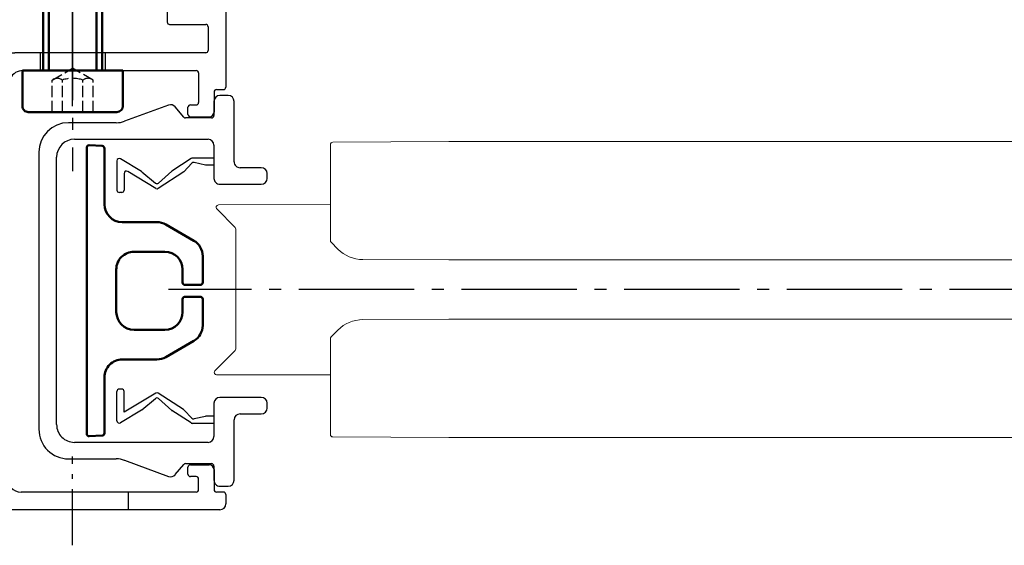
# Model space of a CAD drawing. Header units: inches. Extents: x -96941 to 10978768, y -673 to 1070890.
# Tile 213 of 256: x 63802 to 63885, y 3548 to 3593. Entities that reach past the tile are written whole.
import ezdxf

# ---------------------------------------------------------------- set-up
doc = ezdxf.new("R2010")
doc.units = ezdxf.units.IN
for name, pattern in [('AM_DIN_F_W050', [6.25, 4.75, -1.5]), ('AM_DIN_G_W050', [13.75, 9.75, -1.5, 1, -1.5]), ('AM_DIN_G_W050x2', [6.875, 4.75, -0.875, 0.375, -0.875]), ('CENTER', [7, 4, -1, 1, -1])]:
    doc.linetypes.add(name, pattern=pattern)
for name, color, linetype, lineweight in [('!_A_01_TENKÁ', 8, 'Continuous', 13), ('AM_0', 7, 'Continuous', 50), ('AM_3', 6, 'AM_DIN_F_W050', 25), ('AM_7', 4, 'AM_DIN_G_W050', 25), ('AM_8', 1, 'Continuous', 25), ('Bauseitig_AM_0', 9, 'Continuous', 50), ('Bauseitig_AM_3', 9, 'AM_DIN_F_W050', 25), ('Bauseitig_AM_7', 9, 'AM_DIN_G_W050', 25)]:
    doc.layers.add(name, color=color, linetype=linetype, lineweight=lineweight)

# ---------------------------------------------------------------- blocks, each defined once
blk = doc.blocks.new('o')
at = {"color": 7, "linetype": 'Continuous'}
for p, q in [((350.75, -72.281), (375.65, -72.281)), ((350.25, -73.581), (350.25, -72.781)), ((376.15, -72.781), (376.15, -117.881)), ((350.45, -73.781), (351.05, -73.781)), ((351.25, -75.681), (351.25, -73.981)), ((352.55, -73.981), (352.55, -74.881)), ((352.75, -73.781), (367.55, -73.781)), ((370.25, -73.981), (370.25, -106.981)), ((370.45, -73.781), (374.45, -73.781)), ((374.65, -73.981), (374.65, -80.331)), ((352.75, -75.081), (353.25, -75.081)), ((353.45, -75.281), (353.45, -75.881)), ((368.75, -90.181), (368.75, -74.981)), ((353.25, -76.081), (351.65, -76.081)), ((373.75, -80.731), (373.75, -82.831)), ((374.45, -80.531), (373.95, -80.531)), ((373.95, -83.031), (374.45, -83.031)), ((374.65, -83.231), (374.65, -90.181)), ((368.75, -90.181), (368.95, -90.381)), ((368.95, -90.381), (368.75, -90.581)), ((368.75, -107.942), (368.75, -90.581)), ((374.65, -90.181), (374.85, -90.381)), ((374.85, -90.381), (374.65, -90.581)), ((374.65, -90.581), (374.65, -97.531)), ((373.75, -97.931), (373.75, -100.031)), ((374.45, -97.731), (373.95, -97.731)), ((373.95, -100.231), (374.45, -100.231)), ((374.65, -100.431), (374.65, -108.391)), ((353.25, -105.481), (351.65, -105.481)), ((353.45, -105.681), (353.45, -106.281)), ((351.25, -107.581), (351.25, -105.881)), ((353.25, -106.481), (352.75, -106.481)), ((352.55, -109.181), (352.55, -106.681)), ((373.25, -106.981), (370.25, -106.981)), ((350.25, -117.881), (350.25, -107.981)), ((351.05, -107.781), (350.45, -107.781)), ((373.75, -107.634), (373.75, -107.481)), ((363, -109.381), (352.75, -109.381)), ((363, -109.381), (363.2, -109.581)), ((363.2, -109.581), (363.4, -109.381)), ((367.41, -109.381), (363.4, -109.381)), ((351.75, -113.081), (351.75, -111.081)), ((351.95, -110.881), (368.087, -110.881)), ((369.498, -110.888), (368.087, -110.882)), ((371.2, -112.037), (371.2, -114.381)), ((374.65, -112.371), (374.65, -116.681)), ((355, -113.281), (351.95, -113.281)), ((355.2, -114.381), (355.2, -113.481)), ((351.75, -116.681), (351.75, -114.781)), ((351.95, -114.581), (355, -114.581)), ((371.4, -114.581), (372.2, -114.581)), ((372.4, -114.381), (372.4, -114.135)), ((356.758, -116.781), (356.97, -116.414)), ((357.43, -116.414), (357.642, -116.781)), ((368.758, -116.781), (368.97, -116.414)), ((369.43, -116.414), (369.642, -116.781)), ((356.584, -116.881), (351.95, -116.881)), ((358, -116.881), (357.815, -116.881)), ((358.2, -117.081), (358.2, -118.181)), ((368.2, -117.081), (368.2, -118.181)), ((368.584, -116.881), (368.4, -116.881)), ((374.45, -116.881), (369.815, -116.881)), ((358, -118.381), (350.75, -118.381)), ((375.65, -118.381), (368.4, -118.381))]:
    blk.add_line(p, q, dxfattribs=at)
for centre, radius, start, end in [((350.75, -72.781), 0.5, 90, 180), ((375.65, -72.781), 0.5, 0, 90), ((350.45, -73.581), 0.2, 180, 270), ((351.05, -73.981), 0.2, 0, 90), ((352.75, -73.981), 0.2, 90, 180), ((367.55, -74.981), 1.2, 0, 90), ((370.45, -73.981), 0.2, 90, 180), ((374.45, -73.981), 0.2, 0, 90), ((352.75, -74.881), 0.2, 180, 270), ((351.65, -75.681), 0.4, 180, 270), ((353.25, -75.281), 0.2, 0, 90), ((353.25, -75.881), 0.2, 270, 0), ((373.95, -80.731), 0.2, 90, 180), ((374.45, -80.331), 0.2, 270, 0), ((373.95, -82.831), 0.2, 180, 270), ((374.45, -83.231), 0.2, 0, 90), ((373.95, -97.931), 0.2, 90, 180), ((374.45, -97.531), 0.2, 270, 0), ((373.95, -100.031), 0.2, 180, 270), ((374.45, -100.431), 0.2, 0, 90), ((351.65, -105.881), 0.4, 90, 180), ((353.25, -105.681), 0.2, 0, 90), ((352.75, -106.681), 0.2, 90, 180), ((353.25, -106.281), 0.2, 270, 0), ((373.25, -107.481), 0.5, 0, 90), ((350.45, -107.981), 0.2, 90, 180), ((351.05, -107.581), 0.2, 270, 0), ((367.55, -107.942), 1.2, 327.976, 0), ((374.33, -107.634), 0.58, 180, 223.64599), ((371.45, -110.381), 3.4, 33.55731, 43.64599), ((367.41, -108.181), 1.2, 270, 331.42812), ((371.45, -110.381), 3.4, 147.976, 151.42812), ((371.45, -110.381), 1.8, 104.82598, 165.57303), ((374.45, -108.391), 0.2, 213.55731, 0), ((352.75, -109.181), 0.2, 180, 270), ((369.5, -110.388), 0.5, 269.78, 65.57519), ((351.95, -111.081), 0.2, 90, 180), ((371.4, -112.037), 0.2, 100.86354, 180), ((371.457, -112.333), 0.501, 24.94785, 100.86354), ((371.45, -110.381), 3.4, 293.73074, 326.44269), ((374.45, -112.371), 0.2, 0, 146.44269), ((351.95, -113.081), 0.2, 180, 270), ((355, -113.481), 0.2, 0, 90), ((373.1, -114.135), 0.7, 113.73074, 180), ((351.95, -114.781), 0.2, 90, 180), ((355, -114.381), 0.2, 270, 0), ((371.4, -114.381), 0.2, 180, 270), ((372.2, -114.381), 0.2, 270, 0), ((357.2, -116.547), 0.266, 30, 150), ((369.2, -116.547), 0.266, 30, 150), ((351.95, -116.681), 0.2, 180, 270), ((356.584, -116.681), 0.2, 270, 330), ((357.815, -116.681), 0.2, 210, 270), ((358, -117.081), 0.2, 0, 90), ((368.4, -117.081), 0.2, 90, 180), ((368.584, -116.681), 0.2, 270, 330), ((369.815, -116.681), 0.2, 210, 270), ((374.45, -116.681), 0.2, 270, 0), ((350.75, -117.881), 0.5, 180, 270), ((358, -118.181), 0.2, 270, 0), ((368.4, -118.181), 0.2, 180, 270), ((375.65, -117.881), 0.5, 270, 0)]:
    blk.add_arc(centre, radius, start, end, dxfattribs=at)
at = {"layer": 'AM_0', "color": 7, "linetype": 'CENTER'}
blk.add_line((368.95, -90.381), (368.95, -90.52), dxfattribs=at)
at = {"layer": 'AM_0', "color": 7, "linetype": 'Continuous'}
for centre, radius, start, end in [((371.443, -108.431), 0.5, 204.82383, 335.57519), ((371.45, -110.381), 1.8, 14.82598, 75.57303), ((373.4, -110.375), 0.5, 114.82383, 245.57519), ((371.45, -110.381), 1.8, 284.85131, 345.57303)]:
    blk.add_arc(centre, radius, start, end, dxfattribs=at)
blk = doc.blocks.new('clipprofil_zu')
at = {"color": 7, "linetype": 'Continuous'}
for p, q in [((67.71, 248.26), (66.91, 248.26)), ((106.51, 248.26), (105.71, 248.26)), ((65.91, 247.26), (65.91, 243.66)), ((68.71, 240.26), (68.71, 247.26)), ((104.71, 247.26), (104.71, 240.26)), ((107.51, 243.66), (107.51, 247.26)), ((53.71, 241.66), (53.71, 240.26)), ((64.91, 242.66), (54.71, 242.66)), ((118.71, 242.66), (108.51, 242.66)), ((119.71, 240.26), (119.71, 241.66)), ((54.71, 239.26), (57.11, 239.26)), ((57.51, 238.86), (57.51, 234.45)), ((61.11, 215.66), (61.11, 238.26)), ((62.11, 239.26), (67.71, 239.26)), ((64.31, 239.26), (64.31, 235.61)), ((65.51, 239.26), (65.51, 237.84)), ((105.71, 239.26), (111.31, 239.26)), ((107.91, 239.26), (107.91, 237.89)), ((109.11, 239.26), (109.11, 235.61)), ((112.31, 238.26), (112.31, 215.66)), ((115.91, 234.45), (115.91, 238.86)), ((116.31, 239.26), (118.71, 239.26)), ((65.51, 237.84), (65.05, 235.92)), ((107.92, 237.8), (108.36, 235.92)), ((64.37, 235.39), (66.47, 232.16)), ((65.17, 235.54), (66.59, 234.17)), ((108.24, 235.54), (106.85, 234.2)), ((109.04, 235.39), (106.94, 232.16)), ((57.36, 234.14), (55.64, 232.7)), ((66.59, 234.17), (69.4, 229.85)), ((106.79, 234.13), (104.01, 229.85)), ((117.77, 232.7), (116.05, 234.14)), ((55.34, 231.59), (58.06, 224.12)), ((68.5, 229.88), (66.51, 232.11)), ((104.91, 229.88), (106.91, 232.11)), ((115.35, 224.12), (118.07, 231.59)), ((69.4, 229.42), (66.53, 224.67)), ((66.59, 227.07), (68.5, 229.36)), ((104.01, 229.42), (107.24, 224.06)), ((106.82, 227.07), (104.91, 229.36)), ((66.55, 227.02), (64.4, 223.47)), ((106.86, 227.02), (109.01, 223.47)), ((66.87, 224.06), (69.7, 224.06)), ((70.1, 223.66), (70.1, 223.26)), ((103.31, 223.66), (103.31, 223.26)), ((107.24, 224.06), (103.71, 224.06)), ((58.31, 222.75), (58.31, 214.66)), ((64.75, 222.86), (69.7, 222.86)), ((108.66, 222.86), (103.71, 222.86)), ((115.11, 214.66), (115.11, 222.75)), ((109.31, 212.66), (64.11, 212.66)), ((63.31, 209.66), (110.11, 209.66))]:
    blk.add_line(p, q, dxfattribs=at)
for centre, radius, start, end in [((66.91, 247.26), 1, 90, 180), ((67.71, 247.26), 1, 0, 90), ((105.71, 247.26), 1, 90, 180), ((106.51, 247.26), 1, 0, 90), ((64.91, 243.66), 1, 270, 0), ((108.51, 243.66), 1, 180, 270), ((54.71, 241.66), 1, 90, 180), ((118.71, 241.66), 1, 0, 90), ((54.71, 240.26), 1, 180, 270), ((67.71, 240.26), 1, 270, 0), ((105.71, 240.26), 1, 180, 270), ((118.71, 240.26), 1, 270, 0), ((57.11, 238.86), 0.4, 0, 90), ((62.11, 238.26), 1, 90, 180), ((111.31, 238.26), 1, 0, 90), ((116.31, 238.86), 0.4, 90, 180), ((108.31, 237.89), 0.4, 180, 193.2), ((64.71, 235.61), 0.4, 180, 213), ((65.44, 235.82), 0.4, 166.8, 226.2), ((107.97, 235.82), 0.4, 313.8, 13.2), ((108.71, 235.61), 0.4, 327, 0), ((57.11, 234.45), 0.4, 310, 0), ((107.13, 233.91), 0.4, 133.8, 147), ((116.31, 234.45), 0.4, 180, 230), ((56.28, 231.93), 1, 130, 200), ((66.8, 232.37), 0.4, 213, 221.8143), ((106.61, 232.37), 0.4, 318.1857, 327), ((117.13, 231.93), 1, 340, 50), ((68.2, 229.62), 0.4, 320.0311, 41.8143), ((69.06, 229.63), 0.4, 328.8453, 33), ((104.35, 229.63), 0.4, 147, 211.1547), ((105.21, 229.62), 0.4, 138.1857, 219.9689), ((66.89, 226.81), 0.4, 140.0311, 148.8453), ((106.52, 226.81), 0.4, 31.1547, 39.9689), ((54.31, 222.75), 4, 0, 20), ((64.75, 223.26), 0.4, 148.8453, 270), ((66.87, 224.46), 0.4, 148.8453, 270), ((69.7, 223.66), 0.4, 0, 90), ((69.7, 223.26), 0.4, 270, 0), ((103.71, 223.66), 0.4, 90, 180), ((103.71, 223.26), 0.4, 180, 270), ((108.66, 223.26), 0.4, 270, 31.1547), ((119.11, 222.75), 4, 160, 180), ((64.11, 215.66), 3, 180, 270), ((109.31, 215.66), 3, 270, 0), ((63.31, 214.66), 5, 180, 270), ((110.11, 214.66), 5, 270, 0)]:
    blk.add_arc(centre, radius, start, end, dxfattribs=at)
blk = doc.blocks.new('Inlay_Screen_2')
at = {"color": 7, "linetype": 'Continuous'}
for p, q in [((8366.763, 6300.967), (8366.763, 6296.235)), ((8366.953, 6301.167), (8368.053, 6301.224)), ((8368.263, 6276.846), (8368.263, 6301.025)), ((8365.263, 6294.735), (8362.329, 6294.735)), ((8361.579, 6294.534), (8359.213, 6293.168)), ((8361.663, 6292.235), (8364.263, 6292.235)), ((8358.463, 6291.869), (8358.463, 6289.635)), ((8360.163, 6289.635), (8360.163, 6290.735)), ((8365.763, 6290.735), (8365.763, 6287.135)), ((8358.663, 6289.435), (8359.963, 6289.435)), ((8358.463, 6288.235), (8358.463, 6286.001)), ((8359.963, 6288.435), (8358.663, 6288.435)), ((8360.163, 6287.135), (8360.163, 6288.235)), ((8364.263, 6285.635), (8361.663, 6285.635)), ((8359.213, 6284.702), (8361.579, 6283.336)), ((8362.329, 6283.135), (8365.263, 6283.135)), ((8366.763, 6281.635), (8366.763, 6276.904)), ((8368.053, 6276.646), (8366.953, 6276.704))]:
    blk.add_line(p, q, dxfattribs=at)
for centre, radius, start, end in [((8366.963, 6300.967), 0.2, 93, 180), ((8368.063, 6301.025), 0.2, 0, 93), ((8365.263, 6296.235), 1.5, 270, 0), ((8362.329, 6293.235), 1.5, 90, 120), ((8359.963, 6291.869), 1.5, 120, 180), ((8361.663, 6290.735), 1.5, 90, 180), ((8364.263, 6290.735), 1.5, 0, 90), ((8358.663, 6289.635), 0.2, 180, 270), ((8359.963, 6289.635), 0.2, 270, 0), ((8358.663, 6288.235), 0.2, 90, 180), ((8359.963, 6288.235), 0.2, 0, 90), ((8361.663, 6287.135), 1.5, 180, 270), ((8364.263, 6287.135), 1.5, 270, 0), ((8359.963, 6286.001), 1.5, 180, 240), ((8362.329, 6284.635), 1.5, 240, 270), ((8365.263, 6281.635), 1.5, 0, 90), ((8366.963, 6276.904), 0.2, 180, 267), ((8368.063, 6276.846), 0.2, 267, 0)]:
    blk.add_arc(centre, radius, start, end, dxfattribs=at)
blk = doc.blocks.new('DIN 7984 A2 5x16 IS3 Zyl')
at = {"layer": 'Bauseitig_AM_0'}
for p, q in [((-3, 4.25), (0, 4.25)), ((0, 4.25), (0, 2.5)), ((-3.5, 3.75), (-3.5, -3.75)), ((0, 2.5), (1.909, 2.5)), ((0, 2.5), (0, -2.5)), ((1.909, 2.5), (2.4, 2.5)), ((2.4, 2.5), (15.509, 2.5)), ((15.509, 2.5), (16, 2.009)), ((15.509, -2.5), (15.509, 2.5)), ((16, 2.009), (0, 2.009)), ((16, -2.009), (16, 2.009)), ((16, -2.009), (0, -2.009)), ((15.509, -2.5), (16, -2.009)), ((0, -2.5), (0, -4.25)), ((0, -2.5), (1.909, -2.5)), ((1.909, -2.5), (2.4, -2.5)), ((2.4, -2.5), (15.509, -2.5)), ((-3, -4.25), (0, -4.25))]:
    blk.add_line(p, q, dxfattribs=at)
for centre, start, end in [((-3, 3.75), 90, 180), ((-3, -3.75), 180, 270)]:
    blk.add_arc(centre, 0.5, start, end, dxfattribs=at)
at = {"layer": 'Bauseitig_AM_3', "ltscale": 0.2}
for p, q in [((-3.5, 1.733), (-0.8, 1.733)), ((-0.8, 1.733), (0.2, 0)), ((-3.5, 0.866), (-0.8, 0.866)), ((-0.8, -1.733), (0.2, 0)), ((-3.5, -0.866), (-0.8, -0.866)), ((-3.5, -1.733), (-0.8, -1.733))]:
    blk.add_line(p, q, dxfattribs=at)
for centre, radius, start, end in [((-1.357, 1.299), 0.705, 322.12112, 37.87888), ((-3.25, 0), 2.599, 340.52878, 19.47122), ((-1.357, -1.299), 0.705, 322.12112, 37.87888)]:
    blk.add_arc(centre, radius, start, end, dxfattribs=at)
at = {"layer": 'Bauseitig_AM_7'}
blk.add_line((21, 0), (-8.5, 0), dxfattribs=at)

msp = doc.modelspace()

# ---------------------------------------------------------------- linework, layer by layer
at = {"layer": '!_A_01_TENKÁ', "color": 14, "true_color": 0xa30000}
for p, q in [((63838.527, 3582.246), (63828.726, 3582.194)), ((67671.859, 3582.246), (63838.527, 3582.246)), ((63828.527, 3581.994), (63828.527, 3573.881)), ((63818.918, 3576.555), (63820.469, 3575.004)), ((63819.058, 3576.896), (63828.527, 3576.946)), ((63820.527, 3574.863), (63820.528, 3564.728)), ((63829.154, 3573.168), (63828.585, 3573.739)), ((63838.527, 3572.246), (63831.265, 3572.284)), ((63838.527, 3572.246), (67671.859, 3572.246)), ((63831.265, 3567.208), (63838.527, 3567.246)), ((67671.859, 3567.246), (63838.527, 3567.246)), ((63828.527, 3565.611), (63828.527, 3557.497)), ((63828.547, 3565.698), (63828.551, 3565.706)), ((63828.585, 3565.752), (63829.154, 3566.323)), ((63818.769, 3562.887), (63820.469, 3564.588)), ((63828.527, 3562.546), (63818.91, 3562.546)), ((63828.726, 3557.297), (63838.527, 3557.246)), ((63838.527, 3557.246), (67671.859, 3557.246))]:
    msp.add_line(p, q, dxfattribs=at)
for centre, radius, start, end in [((63828.727, 3581.994), 0.2, 90.3, 179.99948), ((63819.06, 3576.696), 0.2, 90.3, 225), ((63820.327, 3574.863), 0.2, 0, 45), ((63828.727, 3573.881), 0.2, 180, 224.85), ((63831.281, 3575.284), 3, 224.85, 269.7), ((63831.281, 3564.208), 3, 90.3, 135.15), ((63828.727, 3565.611), 0.2, 153.99297, 180), ((63828.727, 3565.611), 0.2, 135.15, 151.67212), ((63820.328, 3564.729), 0.2, 315, 359.7), ((63818.91, 3562.746), 0.2, 135, 270), ((63828.727, 3557.497), 0.2, 180, 269.69999)]:
    msp.add_arc(centre, radius, start, end, dxfattribs=at)
for points in [[(63829.145, 3573.185), (63829.147, 3573.179), (63829.15, 3573.172), (63829.154, 3573.168)], [(63829.145, 3566.306), (63829.147, 3566.313), (63829.15, 3566.319), (63829.154, 3566.323)]]:
    msp.add_open_spline(points, degree=3, dxfattribs=at)
at = {"layer": 'AM_3', "color": 14, "true_color": 0xa30000}
for p, q in [((63803.985, 3589.744), (63803.985, 3588.244)), ((63809.485, 3589.744), (63809.485, 3588.244)), ((63811.435, 3552.639), (63811.435, 3551.139))]:
    msp.add_line(p, q, dxfattribs=at)
at = {"layer": 'AM_7', "color": 14, "true_color": 0xa30000}
for p, q in [((63806.735, 3585.244), (63806.735, 3610.244)), ((67671.859, 3569.746), (63814.827, 3569.746))]:
    msp.add_line(p, q, dxfattribs=at)
at = {"layer": 'AM_7', "color": 14, "linetype": 'AM_DIN_G_W050x2', "true_color": 0xa30000}
msp.add_line((63806.735, 3548.144), (63806.735, 3555.644), dxfattribs=at)

# ---------------------------------------------------------------- block references
at = {"color": 14, "true_color": 0xa30000, "xscale": 0.5, "yscale": 0.5, "zscale": 0.5, "rotation": 270}
msp.add_blockref('clipprofil_zu', (63699.053, 3612.997), dxfattribs=at)
at = {"layer": 'AM_0', "color": 14, "true_color": 0xa30000}
for name, p, rotation in [('DIN 7984 A2 5x16 IS3 Zyl', (63806.735, 3588.244), 89.99999999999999), ('Inlay_Screen_2', (72176.19, 9858.58), 180)]:
    msp.add_blockref(name, p, dxfattribs=dict(at, rotation=rotation))
at = {"layer": 'AM_8', "color": 14, "true_color": 0xa30000, "rotation": 180}
msp.add_blockref('o', (64169.935, 3478.863), dxfattribs=at)

doc.saveas('drawing.dxf')
